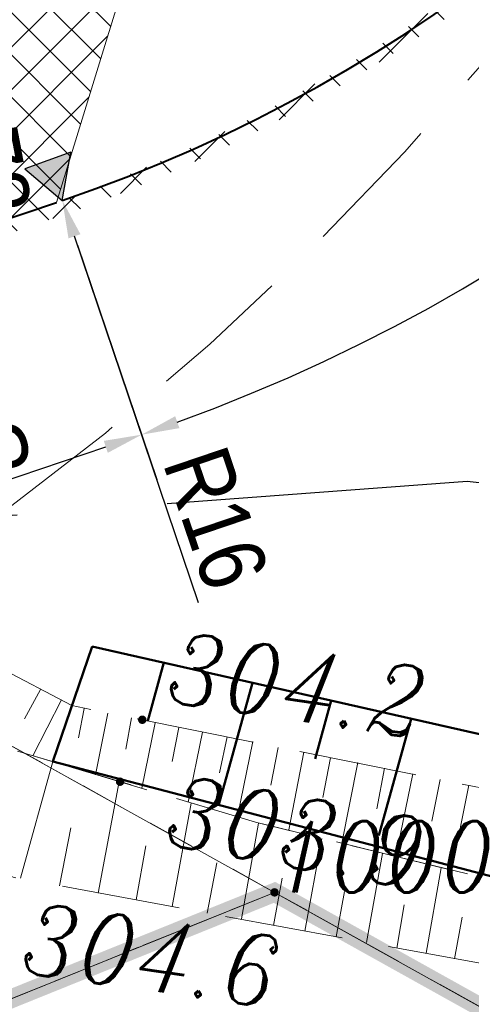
# Model space of a CAD drawing. Extents: x 779 to 3668, y -1329 to 9570.
# Tile 63 of 106: x 2216.45 to 2221.22, y -340.53 to -330.14. Entities that reach past the tile are written whole.
import ezdxf

# ---------------------------------------------------------------- set-up
doc = ezdxf.new("R2010")
doc.units = 0
for name, pattern in [('0.5_0.5', [1, 0.5, -0.5]), ('1.5_0.5', [2, 1.5, -0.5]), ('CENTER2', [1.125, 0.75, -0.125, 0.125, -0.125]), ('CIĄGłA', [0]), ('DASH', [0.75, 0.5, -0.25]), ('HIDDEN2', [4.762499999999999, 3.175, -1.5875]), ('mz1.25_0.5', [1.75, 1.25, -0.5])]:
    doc.linetypes.add(name, pattern=pattern)
for name, color, linetype, lineweight in [('000 Inne (niezydentyfikowane)', 7, 'Continuous', 0), ('203-punkt graniczny', 7, 'Continuous', 0), ('203-punkt graniczny-Atr103', 7, 'Continuous', 0), ('217-kontur klasyfikacyjny', 7, 'Continuous', 0), ('218-kontur użytku gruntowego', 7, 'Continuous', 0), ('219-działka ewidencyjna', 7, 'Continuous', 0), ('_a_obiekty', 250, 'Continuous', 30), ('AGP1_granica_opracow', 7, 'Continuous', 15), ('AGP1_KRAWEZNIKI', 7, 'Continuous', 40), ('kanał technologiczny (linia)', 7, 'Continuous', 0), ('RTPW01', 253, 'Continuous', 0), ('skarpa nieumocniona (powierzchnia)', 7, 'Continuous', 0), ('zz-legenda', 7, 'Continuous', 13), ('zz-skarpy', 92, 'Continuous', 50), ('zz-wypełnienie-chodniki', 142, 'Continuous', 5), ('zz-wypełnienie-drogi', 52, 'Continuous', 5)]:
    doc.layers.add(name, color=color, linetype=linetype, lineweight=lineweight)
doc.layers.add('zz-odwodnienie', color=5, linetype='Continuous')
doc.styles.add('ARIAL', font='ARIALN.TTF')
doc.styles.get("Standard").update_dxf_attribs({"font": 'arial.ttf'})
doc.styles.add('Style-ITALIC_1250', font='ITALIC_1250.shx')
doc.dimstyles.new('z1do1', dxfattribs={"dimtxt": 0.7, "dimasz": 0.4, "dimexe": 0.5, "dimexo": 0.5, "dimgap": 0.1, "dimtad": 1, "dimrnd": 0.05, "dimzin": 0, "dimdsep": 46, "dimtxsty": 'ARIAL', "dimcen": 0.09, "dimazin": 0, "dimtfac": 1, "dimtofl": 0, "dimtmove": 0, "dimatfit": 3, "dimfxl": 1, "dimtolj": 1, "dimtzin": 0, "dimarcsym": 0})
pattern_1 = [(45, (0, 0), (-0.2245064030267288, 0.2245064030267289), []), (135, (0, 0), (-0.2245064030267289, -0.2245064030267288), [])]

# ---------------------------------------------------------------- blocks, each defined once
blk = doc.blocks.new('203')
at = {"linetype": 'Continuous', "lineweight": -2, "ltscale": 10}
h = blk.add_hatch(color=0, dxfattribs=at)
edge = h.paths.add_edge_path()
edge.add_arc((0, 0), 0.45, 0, 360)
blk = doc.blocks.new('RTPW01')
at = {"layer": 'RTPW01', "linetype": 'Continuous', "lineweight": 13, "true_color": 0x939598}
h = blk.add_hatch(color=252, dxfattribs=at)
edge = h.paths.add_edge_path()
edge.add_arc((0, 0), 0.045, 0, 360)
blk = doc.blocks.new('PZT MDCP podkład')
at = {"layer": '000 Inne (niezydentyfikowane)', "color": 8, "linetype": 'Continuous', "lineweight": 13, "flags": 128}
for points in [[(2150.716406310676, 31.93646074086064), (2150.54640631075, 31.62646074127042)], [(2150.936406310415, 31.82646074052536), (2150.636406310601, 31.23646074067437)], [(2151.176406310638, 31.73646074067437), (2151.116406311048, 31.42646074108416)], [(2151.426406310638, 31.68646074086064), (2151.29640631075, 31.03646074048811)], [(2151.676406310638, 31.6364607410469), (2151.616406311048, 31.3064607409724)], [(2151.926406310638, 31.58646074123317), (2151.786406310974, 30.89646074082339)], [(2152.176406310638, 31.53646074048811), (2152.10640631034, 31.17646074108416)], [(2152.426406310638, 31.48646074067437), (2152.276406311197, 30.74646074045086)], [(2152.686406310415, 31.43646074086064), (2152.60640631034, 31.0564607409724)], [(2152.956406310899, 31.3864607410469), (2152.79640631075, 30.59646074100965)], [(2153.226406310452, 31.32646074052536), (2153.146406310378, 30.92646074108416)], [(2153.496406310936, 31.27646074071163), (2153.336406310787, 30.4564607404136)], [(2150.506406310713, 29.94646074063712), (2150.846406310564, 31.17646074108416)], [(2153.776406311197, 31.21646074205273), (2153.696406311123, 30.79646074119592)], [(2154.066406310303, 31.16646074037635), (2153.896406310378, 30.31646074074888)], [(2154.346406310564, 31.10646074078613), (2154.266406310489, 30.67646074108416)], [(2151.326406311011, 29.78646074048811), (2151.54640631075, 30.96646074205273)], [(2154.646406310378, 31.04646074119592), (2154.466406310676, 30.17646074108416)], [(2154.936406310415, 30.98646074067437), (2154.846406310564, 30.54646074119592)], [(2155.23640631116, 30.92646074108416), (2155.056406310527, 30.02646074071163)], [(2152.10640631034, 29.64646074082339), (2152.306406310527, 30.73646074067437)], [(2150.916406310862, 29.86646074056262), (2151.036406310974, 30.47646074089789)], [(2152.836406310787, 29.51646074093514), (2153.016406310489, 30.52646074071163)], [(2153.506406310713, 29.3864607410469), (2153.686406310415, 30.36646074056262)], [(2151.726406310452, 29.71646074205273), (2151.826406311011, 30.28646074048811)], [(2154.156406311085, 29.26646074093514), (2154.326406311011, 30.2064607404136)], [(2152.476406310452, 29.57646074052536), (2152.576406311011, 30.10646074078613)], [(2154.786406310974, 29.15646074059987), (2154.946406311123, 30.0564607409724)], [(2153.176406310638, 29.44646074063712), (2153.266406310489, 29.94646074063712)], [(2153.836406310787, 29.32646074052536), (2153.926406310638, 29.8064607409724)], [(2154.476406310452, 29.2064607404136), (2154.556406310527, 29.66646074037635)], [(2155.086406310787, 29.09646074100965), (2155.166406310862, 29.53646074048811)]]:
    blk.add_lwpolyline(points, dxfattribs=at)
at = {"layer": '217-kontur klasyfikacyjny', "color": 8, "linetype": '1.5_0.5', "lineweight": 13, "flags": 128}
for points in [[(2141.556406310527, 36.26646074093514), (2153.186406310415, 29.79646074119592)], [(2153.186406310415, 29.79646074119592), (2160.516406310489, 25.71646074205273)]]:
    blk.add_lwpolyline(points, dxfattribs=at)
at = {"layer": '218-kontur użytku gruntowego', "color": 8, "linetype": '0.5_0.5', "lineweight": 13, "flags": 128}
for points in [[(2153.186406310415, 29.79646074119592), (2141.556406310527, 36.26646074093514)], [(2141.556406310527, 36.26646074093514), (2153.186406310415, 29.79646074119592)], [(2153.186406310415, 29.79646074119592), (2148.506406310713, 27.90646074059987)], [(2148.506406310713, 27.90646074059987), (2153.186406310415, 29.79646074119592)], [(2160.516406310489, 25.71646074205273), (2153.186406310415, 29.79646074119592)], [(2153.186406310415, 29.79646074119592), (2160.516406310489, 25.71646074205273)]]:
    blk.add_lwpolyline(points, dxfattribs=at)
at = {"layer": '219-działka ewidencyjna', "color": 8, "linetype": 'Continuous', "lineweight": 13, "flags": 128}
for points in [[(2141.556406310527, 36.26646074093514), (2153.186406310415, 29.79646074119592)], [(2148.506406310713, 27.90646074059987), (2153.186406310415, 29.79646074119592)], [(2160.516406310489, 25.71646074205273), (2153.186406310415, 29.79646074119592)]]:
    blk.add_lwpolyline(points, dxfattribs=at)
at = {"layer": 'skarpa nieumocniona (powierzchnia)', "color": 8, "linetype": 'mz1.25_0.5', "lineweight": 13, "flags": 128}
for points in [[(2164.026406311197, 26.5564607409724), (2165.006406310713, 26.93646074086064), (2158.226406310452, 30.32646074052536), (2151.04640631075, 31.76646074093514), (2146.516406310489, 34.14646074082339), (2143.906406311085, 36.74646074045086), (2143.076406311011, 35.77646074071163), (2147.666406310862, 32.12646074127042), (2152.98640631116, 30.53646074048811), (2159.576406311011, 28.92646074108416), (2164.026406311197, 26.5564607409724)], [(2164.026406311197, 26.5564607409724), (2165.006406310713, 26.93646074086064), (2158.226406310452, 30.32646074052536), (2151.04640631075, 31.76646074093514), (2146.516406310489, 34.14646074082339), (2143.906406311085, 36.74646074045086), (2143.076406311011, 35.77646074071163), (2147.666406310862, 32.12646074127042), (2152.98640631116, 30.53646074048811), (2159.576406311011, 28.92646074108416), (2164.026406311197, 26.5564607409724)], [(2143.076406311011, 35.77646074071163), (2142.996406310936, 34.69646074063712), (2144.916406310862, 32.85646074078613), (2150.426406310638, 29.9564607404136), (2158.136406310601, 28.53646074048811), (2164.456406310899, 26.01646074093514), (2164.026406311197, 26.5564607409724), (2159.576406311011, 28.92646074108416), (2152.98640631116, 30.53646074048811), (2147.666406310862, 32.12646074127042), (2143.076406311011, 35.77646074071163)], [(2143.076406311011, 35.77646074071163), (2142.996406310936, 34.69646074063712), (2144.916406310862, 32.85646074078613), (2150.426406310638, 29.9564607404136), (2158.136406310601, 28.53646074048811), (2164.456406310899, 26.01646074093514), (2164.026406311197, 26.5564607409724), (2159.576406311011, 28.92646074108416), (2152.98640631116, 30.53646074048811), (2147.666406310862, 32.12646074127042), (2143.076406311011, 35.77646074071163)]]:
    blk.add_lwpolyline(points, close=True, dxfattribs=at)
at = {"layer": '203-punkt graniczny', "color": 8, "linetype": 'Continuous', "lineweight": 13, "xscale": 0.1, "yscale": 0.1, "zscale": 0.1}
blk.add_blockref('203', (2153.186406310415, 29.79646074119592), dxfattribs=at)
at = {"layer": 'RTPW01', "color": 8, "linetype": 'Continuous', "lineweight": 13}
for p in [(2151.790473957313, 31.617232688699), (2151.556232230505, 30.96389998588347)]:
    blk.add_blockref('RTPW01', p, dxfattribs=at)
at = {"layer": '203-punkt graniczny-Atr103', "color": 8, "lineweight": 13, "insert": (2153.186406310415, 29.79646074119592), "char_height": 0.75, "attachment_point": 7, "line_spacing_factor": 0.6}
blk.add_mtext('\\FITALIC_1250;\\H1x;\\W0.9;1000', dxfattribs=at)
blk.add_mtext('\\FITALIC_1250;\\H1x;\\W0.9;1000', dxfattribs=at)
at = {"layer": 'RTPW01', "color": 8, "linetype": 'Continuous', "lineweight": 13, "style": 'Style-ITALIC_1250'}
for s, height, rotation, width, p in [('304.2', 0.75, 351.6547334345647, 0.9, (2152.017710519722, 31.81184990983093)), ('303.9', 0.7499999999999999, 349.7531942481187, 0.9000000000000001, (2151.996389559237, 30.30801489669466)), ('304.6', 0.7499999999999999, 351.9927511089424, 0.9, (2150.482601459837, 28.95349683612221))]:
    blk.add_text(s, height=height, rotation=rotation, dxfattribs=dict(at, width=width)).set_placement(p)
blk = doc.blocks.new('*D1465')
at = {"layer": 'Defpoints', "color": 0, "transparency": 16777216}
for p in [(2216.905159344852, -332.0495769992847), (2213.281171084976, -333.2772635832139), (2217.742577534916, -334.5215382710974)]:
    blk.add_point(p, dxfattribs=at)
at = {"layer": 'zz-legenda', "color": 0, "lineweight": -2, "transparency": 16777216}
for p, q in [((2217.065587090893, -332.523141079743), (2217.903005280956, -334.9951023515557)), ((2213.441598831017, -333.7508276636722), (2214.279017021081, -336.2227889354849)), ((2214.497440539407, -335.6208826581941), (2217.363726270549, -334.64988046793))]:
    blk.add_line(p, q, dxfattribs=at)
at = {"layer": 'zz-legenda', "color": 0, "transparency": 16777216}
for points in [[(2217.34233590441, -334.5867385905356), (2217.385116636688, -334.7130223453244), (2217.742577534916, -334.5215382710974)], [(2214.476050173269, -335.5577407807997), (2214.518830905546, -335.6840245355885), (2214.11858927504, -335.7492248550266)]]:
    blk.add_solid(points, dxfattribs=at)
at = {"layer": 'zz-legenda', "color": 0, "transparency": 16777216, "insert": (2215.783823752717, -334.702164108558), "char_height": 0.7, "attachment_point": 5, "rotation": 18.71466930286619, "style": 'ARIAL'}
blk.add_mtext('\\A1;3.85', dxfattribs=at)
blk = doc.blocks.new('*D1468')
at = {"layer": 'Defpoints', "color": 0, "transparency": 16777216}
for p in [(2211.770296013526, -316.8959246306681), (2216.904968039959, -332.0496417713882)]:
    blk.add_point(p, dxfattribs=at)
at = {"layer": 'zz-legenda', "color": 0, "lineweight": -2, "transparency": 16777216}
for p, q in [((2211.770296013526, -316.985924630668), (2211.770296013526, -316.8059246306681)), ((2211.680296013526, -316.8959246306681), (2211.860296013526, -316.8959246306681)), ((2218.343113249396, -336.2939723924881), (2217.03333484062, -332.4284846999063))]:
    blk.add_line(p, q, dxfattribs=at)
at = {"layer": 'zz-legenda', "color": 0, "transparency": 16777216}
blk.add_solid([(2217.096475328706, -332.4070902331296), (2216.970194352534, -332.4498791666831), (2216.904968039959, -332.0496417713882)], dxfattribs=at)
at = {"layer": 'zz-legenda', "color": 0, "transparency": 16777216, "insert": (2218.524261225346, -335.4032918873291), "char_height": 0.7, "attachment_point": 5, "rotation": 288.71839031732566, "style": 'ARIAL'}
blk.add_mtext('\\A1;R16', dxfattribs=at)
blk = doc.blocks.new('d_rzędna')
at = {"layer": 'zz-odwodnienie'}
blk.add_hatch(color=0, dxfattribs=at).paths.add_polyline_path([(0, 0), (0.2580616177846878, 0.4469758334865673), (-0.2580616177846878, 0.4469758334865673)])
at = {"layer": 'zz-odwodnienie', "color": 0}
for p, q in [((-0.2580616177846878, 0.4469758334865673), (0, 0)), ((0.2580616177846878, 0.4469758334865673), (-0.2580616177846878, 0.4469758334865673)), ((-0.2580616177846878, 0.4469758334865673), (0, 0)), ((0.2580616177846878, 0.4469758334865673), (-0.2580616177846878, 0.4469758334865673)), ((0, 0), (0.2580616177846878, 0.4469758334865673)), ((0, 0), (0.2580616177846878, 0.4469758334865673))]:
    blk.add_line(p, q, dxfattribs=at)
blk = doc.blocks.new('*D1502')
at = {"layer": 'Defpoints', "color": 0, "transparency": 16777216}
for p in [(2227.473318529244, -313.8275237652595), (2211.770296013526, -316.8959246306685), (2225.193654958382, -329.7856040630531), (2216.903983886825, -332.0499752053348)]:
    blk.add_point(p, dxfattribs=at)
at = {"layer": 'zz-legenda', "color": 0, "lineweight": -2, "transparency": 16777216}
for p, q in [((2227.96403798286, -313.731636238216), (2230.525548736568, -313.2311120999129)), ((2217.064411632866, -332.5235392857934), (2217.901829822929, -334.9955005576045))]:
    blk.add_line(p, q, dxfattribs=at)
blk.add_arc((2211.770296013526, -316.8959246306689), 18.60995435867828, 289.9462012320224, 9.82486055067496, dxfattribs=at)
at = {"layer": 'zz-legenda', "color": 0, "transparency": 16777216}
for points in [[(2230.041753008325, -313.732458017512), (2230.172878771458, -313.7082958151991), (2230.034829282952, -313.3269996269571)], [(2218.140919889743, -334.4524385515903), (2218.096784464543, -334.3266218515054), (2217.741402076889, -334.5219364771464)]]:
    blk.add_solid(points, dxfattribs=at)
at = {"layer": 'zz-legenda', "color": 0, "transparency": 16777216, "insert": (2228.264030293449, -326.4625736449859), "char_height": 0.7, "attachment_point": 5, "rotation": 239.88553089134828, "style": 'ARIAL'}
blk.add_mtext('\\A1;82.34°', dxfattribs=at)

msp = doc.modelspace()

# ---------------------------------------------------------------- hatches: boundary and pattern name
at = {"layer": 'zz-wypełnienie-chodniki'}
h = msp.add_hatch(dxfattribs=at)
h.set_pattern_fill('ANSI37', color=256, scale=0.1, style=0)
h.set_pattern_definition(pattern_1)
edge = h.paths.add_edge_path()
edge.add_arc((2213.798152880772, -338.8711046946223), 2.632842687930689, 240.83171109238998, 270.2906532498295, ccw=False)
edge.add_arc((2214.307711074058, -338.3123928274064), 3.37347240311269, 200.4116660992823, 237.8982900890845, ccw=False)
edge.add_arc((2368.544108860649, -287.685559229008), 165.7037624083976, 197.7806309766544, 198.2175828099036, ccw=False)
edge.add_arc((2214.562165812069, -337.0583290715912), 4.000000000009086, 112.30075385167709, 197.8898825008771, ccw=False)
edge.add_line((2213.044292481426, -333.357510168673), (2216.905159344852, -332.0495769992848))
edge.add_arc((2211.040775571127, -315.8113433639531), 17.26473946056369, 289.8570159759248, 321.7647974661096)
edge.add_arc((2212.625452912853, -317.0850901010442), 15.23171446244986, 321.8391110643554, 367.1869803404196)
edge.add_line((2227.737494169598, -315.1794840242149), (2223.087990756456, -291.3849213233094))
edge.add_line((2223.087990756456, -291.3849213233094), (2221.237886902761, -285.3230589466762))
edge.add_line((2221.237886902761, -285.3230589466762), (2217.650174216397, -275.2927567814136))
edge.add_line((2217.650174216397, -275.2927567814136), (2210.523554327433, -257.2172198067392))
edge.add_line((2210.523554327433, -257.2172198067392), (2206.575240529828, -247.2029503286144))
edge.add_line((2206.575240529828, -247.2029503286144), (2206.241761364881, -246.3571335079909))
edge.add_arc((2201.589566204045, -248.1923033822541), 5.001076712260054, 21.52794352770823, 100.541275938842)
edge.add_line((2200.674650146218, -243.275627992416), (2200.541612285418, -243.3004086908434))
edge.add_line((2200.541612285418, -243.3004086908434), (2178.546908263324, -247.3973185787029))
edge.add_line((2178.546908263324, -247.3973185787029), (2187.812637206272, -297.1416013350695))
edge.add_line((2187.812637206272, -297.1416013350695), (2191.515679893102, -296.4518429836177))
edge.add_arc((2191.647852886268, -297.6476642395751), 1.203103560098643, -19.96193769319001, 96.30724697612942, ccw=False)
edge.add_arc((2192.308942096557, -297.8870733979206), 0.4999999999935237, 317.2270974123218, 339.9615464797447, ccw=False)
edge.add_arc((2197.626382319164, -302.8064078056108), 6.743964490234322, 137.2270973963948, 184.4631622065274)
edge.add_line((2190.902868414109, -303.3312104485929), (2191.261298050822, -305.6470830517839))
edge.add_line((2191.261298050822, -305.6470830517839), (2192.318950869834, -311.3577512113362))
edge.add_line((2192.318950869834, -311.3577512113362), (2193.162126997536, -315.9018189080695))
edge.add_line((2193.162126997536, -315.9018189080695), (2195.317900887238, -325.8369132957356))
edge.add_arc((2210.400793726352, -321.9094821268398), 15.58583882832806, 194.5951329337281, 204.2785181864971)
edge.add_arc((2203.597853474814, -324.8461195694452), 8.177987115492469, 205.1211640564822, 225.4637220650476)
edge.add_line((2197.862134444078, -330.675442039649), (2200.293390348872, -333.0918171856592))
edge.add_arc((2194.587794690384, -338.2653090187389), 7.70187247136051, 27.114490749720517, 42.19985456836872, ccw=False)
edge.add_line((2201.44321261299, -334.7550263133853), (2202.534785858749, -337.3047515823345))
edge.add_arc((2196.294933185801, -339.1341975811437), 6.502509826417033, -2.9609049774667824, 16.340470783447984, ccw=False)
edge.add_arc((2184.658865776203, -337.3537236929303), 18.25300297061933, 344.7003824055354, 353.34182273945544, ccw=False)
edge.add_line((2202.264967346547, -342.1700817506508), (2201.97496734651, -343.2200817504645))
edge.add_arc((2192.412753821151, -339.7061430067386), 10.18742818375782, 310.1754082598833, 339.82254230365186, ccw=False)
edge.add_line((2198.984967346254, -347.4900817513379), (2198.506741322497, -347.6819364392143))
edge.add_arc((2192.412753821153, -339.7061430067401), 10.03742818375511, 307.3820107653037, 339.7887873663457)
edge.add_arc((2172.677213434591, -334.532127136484), 30.40870538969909, 343.4897296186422, 347.8328201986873)
edge.add_arc((2184.653610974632, -337.3529042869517), 18.10831725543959, 348.5707290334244, 353.3645147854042)
edge.add_arc((2196.211605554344, -339.143093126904), 6.436124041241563, 357.3081371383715, 376.048817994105)
edge.add_line((2202.396891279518, -337.3637861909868), (2201.307357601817, -334.8188249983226))
edge.add_arc((2198.580633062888, -335.5044598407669), 2.811604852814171, 14.11440779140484, 55.20945348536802)
edge.add_line((2200.18487314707, -333.1954480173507), (2197.756660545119, -330.7820975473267))
edge.add_arc((2203.597853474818, -324.846119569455), 8.327987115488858, 205.1135589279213, 225.461118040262, ccw=False)
edge.add_arc((2210.400793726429, -321.9094821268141), 15.73583882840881, 194.5838918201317, 204.2825258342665, ccw=False)
edge.add_line((2195.171963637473, -325.8717236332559), (2193.015057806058, -315.9314125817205))
edge.add_line((2193.015057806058, -315.9314125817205), (2192.139354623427, -311.2391560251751))
edge.add_line((2192.139354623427, -311.2391560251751), (2189.468661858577, -311.7364003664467))
edge.add_line((2189.468661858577, -311.7364003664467), (2188.434282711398, -306.334377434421))
edge.add_line((2188.434282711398, -306.334377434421), (2191.142475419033, -305.8299800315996))
edge.add_line((2191.142475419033, -305.8299800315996), (2190.753769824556, -303.3485737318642))
edge.add_arc((2197.62638231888, -302.8064078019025), 6.893964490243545, 137.4766232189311, 184.5106019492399, ccw=False)
edge.add_arc((2192.177018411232, -297.8088940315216), 0.5000000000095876, 317.4766233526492, 342.9050172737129)
edge.add_arc((2191.651318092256, -297.6472178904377), 1.049999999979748, 342.9050174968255, 381.5320247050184)
edge.add_line((2192.628041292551, -297.2618456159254), (2185.88205571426, -298.5184068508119))
edge.add_line((2185.88205571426, -298.5184068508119), (2183.72506395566, -286.9376839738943))
edge.add_line((2183.72506395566, -286.9376839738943), (2184.855544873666, -286.7271130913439))
edge.add_line((2184.855544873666, -286.7271130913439), (2177.536339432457, -247.4331472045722))
edge.add_line((2177.536339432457, -247.4331472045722), (2178.519430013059, -247.2500290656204))
edge.add_line((2178.519430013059, -247.2500290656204), (2200.529099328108, -243.1501589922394))
edge.add_line((2200.529099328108, -243.1501589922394), (2200.64897745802, -243.1275829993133))
edge.add_arc((2201.589816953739, -248.191455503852), 5.150532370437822, 21.519896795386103, 100.52522516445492, ccw=False)
edge.add_line((2206.381306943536, -246.3021150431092), (2206.710303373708, -247.1365621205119))
edge.add_line((2206.710303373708, -247.1365621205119), (2210.670374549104, -257.180652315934))
edge.add_line((2210.670374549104, -257.180652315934), (2214.425768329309, -266.705627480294))
edge.add_line((2214.425768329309, -266.705627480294), (2215.039774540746, -266.463544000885))
edge.add_line((2215.039774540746, -266.463544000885), (2215.648720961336, -268.0077775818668))
edge.add_line((2215.648720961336, -268.0077775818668), (2215.034630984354, -268.2498940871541))
edge.add_line((2215.034630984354, -268.2498940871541), (2217.789719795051, -275.2377383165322))
edge.add_line((2217.789719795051, -275.2377383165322), (2221.381354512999, -285.2792765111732))
edge.add_line((2221.381354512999, -285.2792765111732), (2223.235207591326, -291.3561603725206))
edge.add_line((2223.235207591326, -291.3561603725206), (2227.886315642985, -315.1607178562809))
edge.add_arc((2212.625452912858, -317.0850901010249), 15.38171446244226, -38.161251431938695, 7.186980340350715, ccw=False)
edge.add_arc((2211.040775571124, -315.8113433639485), 17.41473946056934, 289.8520854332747, 321.76511738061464, ccw=False)
edge.add_line((2216.954700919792, -332.1911674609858), (2213.092420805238, -333.4995793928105))
edge.add_arc((2214.528808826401, -337.0426452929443), 3.823156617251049, 112.0680378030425, 198.2671306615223)
edge.add_line((2210.898318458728, -338.2410050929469), (2211.28663729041, -339.4366203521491))
edge.add_arc((2213.748107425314, -338.6216407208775), 2.592880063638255, 198.3194318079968, 219.5311920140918)
edge.add_arc((2213.798153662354, -338.8711088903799), 2.48284268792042, 214.3488660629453, 282.14863913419)
edge.add_line((2214.320664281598, -341.2983481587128), (2213.811508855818, -341.50391350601))
at = {"layer": 'zz-wypełnienie-drogi', "linetype": 'CIĄGłA'}
h = msp.add_hatch(dxfattribs=at)
h.set_pattern_fill('ANSI37', color=256, scale=0.1, style=0)
h.set_pattern_definition(pattern_1)
h.paths.add_polyline_path([(2220.880776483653, -318.9692746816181), (2220.171466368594, -319.9206903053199), (2219.948775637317, -320.1825459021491), (2219.680616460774, -320.2034693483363), (2219.460808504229, -320.0413820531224), (2219.372091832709, -318.8707350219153), (2219.258442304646, -316.7526449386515), (2218.922294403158, -313.3718993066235), (2217.1184568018, -303.4954269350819), (2217.409251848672, -302.5996970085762), (2218.062319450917, -302.01367080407), (2197.46927418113, -307.0508734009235), (2215.892072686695, -303.6194064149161), (2217.724470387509, -313.4571503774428), (2211.47524273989, -314.6211439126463), (2212.648686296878, -333.5456952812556), (2216.843713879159, -332.0703926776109)])

# ---------------------------------------------------------------- linework, layer by layer
at = {"color": 3, "linetype": 'HIDDEN2', "lineweight": 30}
msp.add_lwpolyline([(2241.937836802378, -344.3335020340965), (2229.257320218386, -338.1119381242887), (2225.396669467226, -335.9630356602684, 0.09835274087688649), (2223.171567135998, -335.2457717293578), (2221.178786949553, -335.0140531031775), (2214.393942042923, -335.5216216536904), (2214.03776296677, -335.5081809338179, 0.1057541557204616), (2211.565206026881, -335.9402705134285), (2196.744809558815, -341.9239576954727), (2193.404320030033, -343.2640950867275), (2185.51074479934, -346.2890053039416), (2183.967893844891, -340.0015976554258), (2181.820113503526, -330.1943814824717), (2177.872444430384, -310.9631674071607)], format="xyb", dxfattribs=at)
at = {"layer": '_a_obiekty', "color": 251, "linetype": 'DASH', "lineweight": 5, "ltscale": 3, "true_color": 0x636466, "elevation": 2.493476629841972e-09}
msp.add_lwpolyline([(2167.885394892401, -314.0297880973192), (2168.395531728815, -316.7746862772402, 0.414213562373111), (2203.372089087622, -340.7880249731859), (2203.961988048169, -340.6783927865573, 0.4142135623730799), (2227.975326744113, -305.7018354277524), (2227.465189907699, -302.9569372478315, 0.414213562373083), (2192.488632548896, -278.9435985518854), (2191.898733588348, -279.0532307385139, 0.4142135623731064)], format="xyb", close=True, dxfattribs=at)
at = {"layer": 'AGP1_granica_opracow', "color": 5, "linetype": 'CENTER2', "lineweight": 9, "ltscale": 5, "const_width": 0.2}
msp.add_lwpolyline([(2166.544967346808, -265.8800817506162), (2169.934967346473, -283.3600817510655), (2178.194967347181, -325.9300817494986), (2182.564967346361, -325.840081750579), (2182.574967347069, -329.0300817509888), (2179.044967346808, -329.1100817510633), (2179.734967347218, -331.250081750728), (2185.554967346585, -348.2400817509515), (2190.114967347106, -350.9500817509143), (2195.594967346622, -348.8500817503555), (2198.984967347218, -347.4900817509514), (2219.144967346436, -339.3500817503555), (2226.47496734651, -343.4300817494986), (2239.294967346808, -349.7200817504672), (2233.604967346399, -326.0100817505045), (2228.174967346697, -303.9000817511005), (2222.494967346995, -286.1300817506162), (2217.354967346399, -271.820081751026)], dxfattribs=at)
at = {"layer": 'AGP1_KRAWEZNIKI'}
msp.add_line((2213.281171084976, -333.277263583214), (2216.843713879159, -332.0703926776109), dxfattribs=at)
msp.add_arc((2211.770296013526, -316.8959246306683), 16, 288.7146693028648, 11.05639247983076, dxfattribs=at)
at = {"layer": 'zz-skarpy'}
for p, q in [((2216.804967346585, -337.9700817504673), (2217.219680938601, -336.75577561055)), ((2217.219680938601, -336.75577561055), (2224.393515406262, -338.381053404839)), ((2217.806747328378, -337.5408844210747), (2217.976888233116, -336.9265212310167)), ((2218.555903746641, -338.423720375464), (2218.911039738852, -337.1389636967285)), ((2219.572498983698, -337.9409266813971), (2219.742639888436, -337.3265634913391)), ((2220.247449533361, -338.7499979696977), (2220.587770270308, -337.5188376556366)), ((2216.804967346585, -337.9700817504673), (2225.652101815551, -340.2824657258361))]:
    msp.add_line(p, q, dxfattribs=at)
at = {"layer": 'zz-wypełnienie-drogi'}
msp.add_lwpolyline([(2212.648686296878, -333.5456952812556), (2211.47524273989, -314.6211439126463), (2217.724470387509, -313.4571503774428), (2215.892072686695, -303.6194064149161), (2197.46927418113, -307.0508734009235), (2218.062319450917, -302.01367080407), (2217.409251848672, -302.5996970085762), (2217.1184568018, -303.4954269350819), (2218.922294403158, -313.3718993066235), (2219.258442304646, -316.7526449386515), (2219.372091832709, -318.8707350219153), (2219.460808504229, -320.0413820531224), (2219.680616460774, -320.2034693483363), (2219.948775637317, -320.1825459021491), (2220.171466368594, -319.9206903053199), (2220.880776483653, -318.9692746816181), (2216.843713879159, -332.0703926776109)], close=True, dxfattribs=at)

# ---------------------------------------------------------------- block references
at = {"layer": 'kanał technologiczny (linia)', "color": 18, "linetype": 'CIĄGłA', "lineweight": 5, "true_color": 0x000000}
msp.add_blockref('PZT MDCP podkład', (65.95856103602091, -369.1465424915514), dxfattribs=at)
at = {"layer": 'zz-odwodnienie', "rotation": 20.04909885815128}
msp.add_blockref('d_rzędna', (2216.904968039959, -332.049641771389), dxfattribs=at)

# ---------------------------------------------------------------- texts
at = {"layer": 'zz-odwodnienie', "insert": (2216.126253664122, -329.6547842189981), "char_height": 0.7199999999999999, "width": 4.627268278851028, "attachment_point": 1, "rotation": 280.55144897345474}
msp.add_mtext('{\\fArial Narrow|b0|i0|c238|p34;304,78}', dxfattribs=at)

# ---------------------------------------------------------------- dimensions: what is measured, and where the dimension line sits
at = {"layer": 'zz-legenda'}
dim = msp.add_angular_dim_3p(base=(2225.193654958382, -329.7856040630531), center=(2211.770296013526, -316.8959246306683), p1=(2216.903983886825, -332.0499752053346), p2=(2227.473318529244, -313.8275237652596), dimstyle='z1do1', dxfattribs=at)
dim.commit()
dim.dimension.update_dxf_attribs({"geometry": '*D1502', "text_midpoint": (2228.264030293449, -326.462573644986)})
dim = msp.add_radius_dim(center=(2211.770296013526, -316.8959246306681), mpoint=(2216.904968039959, -332.0496417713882), dimstyle='z1do1', override={"dimdec": 0}, dxfattribs=at)
dim.commit()
dim.dimension.update_dxf_attribs({"geometry": '*D1468', "text_midpoint": (2218.091053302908, -335.5500796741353), "dimtype": 164})
dim = msp.add_aligned_dim(p1=(2213.281171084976, -333.2772635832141), p2=(2216.905159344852, -332.0495769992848), distance=-2.6099543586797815, dimstyle='z1do1', dxfattribs=at)
dim.commit()
dim.dimension.update_dxf_attribs({"geometry": '*D1465', "text_midpoint": (2215.783823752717, -334.702164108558)})

doc.saveas('drawing.dxf')
